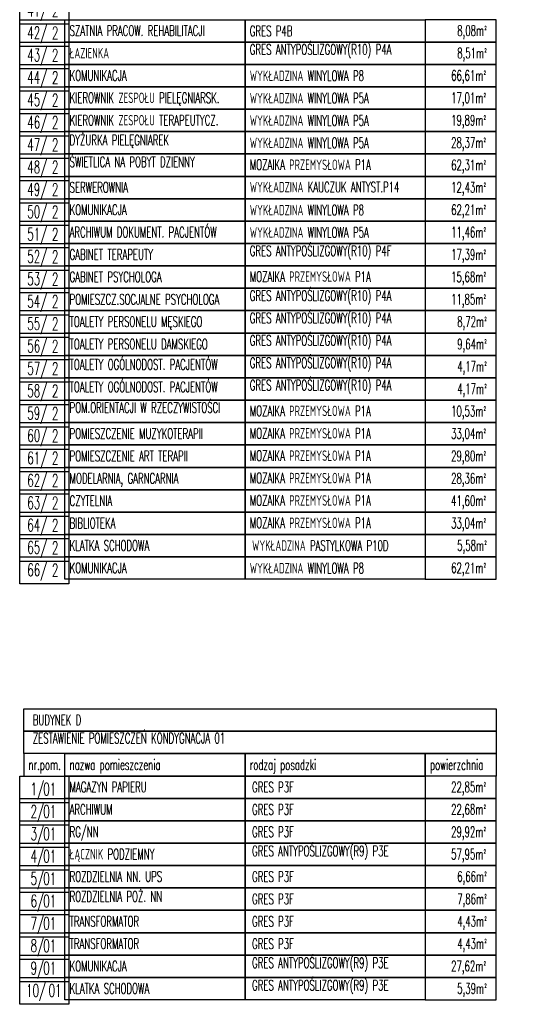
# Model space of a CAD drawing. Extents: x 41755 to 123924, y -112333 to 86187.
# Tile 178 of 256: x 95309 to 96111, y -9705 to -8121. Entities that reach past the tile are written whole.
import ezdxf
from ezdxf.enums import TextEntityAlignment as Align

# ---------------------------------------------------------------- set-up
doc = ezdxf.new("R2010")
doc.units = 0
doc.header["$LTSCALE"] = 50
doc.layers.get('0').update_dxf_attribs({"color": 101, "linetype": 'CONTINUOUS'})
doc.layers.add('Opis-pom', color=6, linetype='CONTINUOUS')
doc.layers.add('Opis_pom_ramka', color=6, linetype='CONTINUOUS')
doc.styles.add('KA wymiar', font='romans.shx', dxfattribs={"width": 0.6})

# ---------------------------------------------------------------- blocks, each defined once
blk = doc.blocks.new('_opis_pom_metka')
at = {"layer": 'Opis_pom_ramka'}
blk.add_lwpolyline([(-33.1, 0), (32.9, 0), (32.9, -36), (-33.1, -36)], close=True, dxfattribs=at)
at = {"style": 'KA wymiar', "width": 0.6}
blk.add_attdef('KO/', text='', height=16.8, dxfattribs=at).set_placement((3.5, -25.9), align=Align.RIGHT)
blk.add_attdef('NR', (3.8, -26.2), '', height=16.8, dxfattribs=at)

msp = doc.modelspace()

# ---------------------------------------------------------------- linework, layer by layer
at = {"layer": 'Opis_pom_ramka'}
for points in [[(95381.256, -8121.08), (95671.185, -8121.08), (95671.185, -8157.08), (95381.256, -8157.08)], [(95671.185, -8121.08), (95961.114, -8121.08), (95961.114, -8157.08), (95671.185, -8157.08)], [(95961.114, -8157.08), (96075.283, -8157.08), (96075.283, -8121.08), (95961.114, -8121.08)], [(95381.256, -8157.08), (95671.185, -8157.08), (95671.185, -8193.08), (95381.256, -8193.08)], [(95671.185, -8157.08), (95961.114, -8157.08), (95961.114, -8193.08), (95671.185, -8193.08)], [(95961.114, -8193.08), (96075.283, -8193.08), (96075.283, -8157.08), (95961.114, -8157.08)], [(95381.256, -8193.08), (95671.185, -8193.08), (95671.185, -8229.08), (95381.256, -8229.08)], [(95671.185, -8193.08), (95961.114, -8193.08), (95961.114, -8229.08), (95671.185, -8229.08)], [(95961.114, -8229.08), (96075.283, -8229.08), (96075.283, -8193.08), (95961.114, -8193.08)], [(95381.256, -8229.08), (95671.185, -8229.08), (95671.185, -8265.08), (95381.256, -8265.08)], [(95671.185, -8229.08), (95961.114, -8229.08), (95961.114, -8265.08), (95671.185, -8265.08)], [(95961.114, -8265.08), (96075.283, -8265.08), (96075.283, -8229.08), (95961.114, -8229.08)], [(95381.256, -8265.08), (95671.185, -8265.08), (95671.185, -8301.08), (95381.256, -8301.08)], [(95671.185, -8265.08), (95961.114, -8265.08), (95961.114, -8301.08), (95671.185, -8301.08)], [(95961.114, -8301.08), (96075.283, -8301.08), (96075.283, -8265.08), (95961.114, -8265.08)], [(95381.256, -8301.08), (95671.185, -8301.08), (95671.185, -8337.08), (95381.256, -8337.08)], [(95671.185, -8301.08), (95961.114, -8301.08), (95961.114, -8337.08), (95671.185, -8337.08)], [(95961.114, -8337.08), (96075.283, -8337.08), (96075.283, -8301.08), (95961.114, -8301.08)], [(95381.256, -8337.08), (95671.185, -8337.08), (95671.185, -8373.08), (95381.256, -8373.08)], [(95671.185, -8337.08), (95961.114, -8337.08), (95961.114, -8373.08), (95671.185, -8373.08)], [(95961.114, -8373.08), (96075.283, -8373.08), (96075.283, -8337.08), (95961.114, -8337.08)], [(95381.256, -8373.08), (95671.185, -8373.08), (95671.185, -8409.08), (95381.256, -8409.08)], [(95671.185, -8373.08), (95961.114, -8373.08), (95961.114, -8409.08), (95671.185, -8409.08)], [(95961.114, -8409.08), (96075.283, -8409.08), (96075.283, -8373.08), (95961.114, -8373.08)], [(95381.256, -8409.08), (95671.185, -8409.08), (95671.185, -8445.08), (95381.256, -8445.08)], [(95671.185, -8409.08), (95961.114, -8409.08), (95961.114, -8445.08), (95671.185, -8445.08)], [(95961.114, -8445.08), (96075.283, -8445.08), (96075.283, -8409.08), (95961.114, -8409.08)], [(95381.256, -8445.08), (95671.185, -8445.08), (95671.185, -8481.08), (95381.256, -8481.08)], [(95671.185, -8445.08), (95961.114, -8445.08), (95961.114, -8481.08), (95671.185, -8481.08)], [(95961.114, -8481.08), (96075.283, -8481.08), (96075.283, -8445.08), (95961.114, -8445.08)], [(95381.256, -8481.08), (95671.185, -8481.08), (95671.185, -8517.08), (95381.256, -8517.08)], [(95671.185, -8481.08), (95961.114, -8481.08), (95961.114, -8517.08), (95671.185, -8517.08)], [(95961.114, -8517.08), (96075.283, -8517.08), (96075.283, -8481.08), (95961.114, -8481.08)], [(95381.256, -8517.08), (95671.185, -8517.08), (95671.185, -8553.08), (95381.256, -8553.08)], [(95671.185, -8517.08), (95961.114, -8517.08), (95961.114, -8553.08), (95671.185, -8553.08)], [(95961.114, -8553.08), (96075.283, -8553.08), (96075.283, -8517.08), (95961.114, -8517.08)], [(95381.256, -8553.08), (95671.185, -8553.08), (95671.185, -8589.08), (95381.256, -8589.08)], [(95671.185, -8553.08), (95961.114, -8553.08), (95961.114, -8589.08), (95671.185, -8589.08)], [(95961.114, -8589.08), (96075.283, -8589.08), (96075.283, -8553.08), (95961.114, -8553.08)], [(95381.256, -8589.08), (95671.185, -8589.08), (95671.185, -8625.08), (95381.256, -8625.08)], [(95671.185, -8589.08), (95961.114, -8589.08), (95961.114, -8625.08), (95671.185, -8625.08)], [(95961.114, -8625.08), (96075.283, -8625.08), (96075.283, -8589.08), (95961.114, -8589.08)], [(95381.256, -8625.08), (95671.185, -8625.08), (95671.185, -8661.08), (95381.256, -8661.08)], [(95671.185, -8625.08), (95961.114, -8625.08), (95961.114, -8661.08), (95671.185, -8661.08)], [(95961.114, -8661.08), (96075.283, -8661.08), (96075.283, -8625.08), (95961.114, -8625.08)], [(95381.256, -8661.08), (95671.185, -8661.08), (95671.185, -8697.08), (95381.256, -8697.08)], [(95671.185, -8661.08), (95961.114, -8661.08), (95961.114, -8697.08), (95671.185, -8697.08)], [(95961.114, -8697.08), (96075.283, -8697.08), (96075.283, -8661.08), (95961.114, -8661.08)], [(95381.256, -8697.08), (95671.185, -8697.08), (95671.185, -8733.08), (95381.256, -8733.08)], [(95671.185, -8697.08), (95961.114, -8697.08), (95961.114, -8733.08), (95671.185, -8733.08)], [(95961.114, -8733.08), (96075.283, -8733.08), (96075.283, -8697.08), (95961.114, -8697.08)], [(95381.256, -8733.08), (95671.185, -8733.08), (95671.185, -8769.08), (95381.256, -8769.08)], [(95671.185, -8733.08), (95961.114, -8733.08), (95961.114, -8769.08), (95671.185, -8769.08)], [(95961.114, -8769.08), (96075.283, -8769.08), (96075.283, -8733.08), (95961.114, -8733.08)], [(95381.256, -8769.08), (95671.185, -8769.08), (95671.185, -8805.08), (95381.256, -8805.08)], [(95671.185, -8769.08), (95961.114, -8769.08), (95961.114, -8805.08), (95671.185, -8805.08)], [(95961.114, -8805.08), (96075.283, -8805.08), (96075.283, -8769.08), (95961.114, -8769.08)], [(95381.256, -8805.08), (95671.185, -8805.08), (95671.185, -8841.08), (95381.256, -8841.08)], [(95671.185, -8805.08), (95961.114, -8805.08), (95961.114, -8841.08), (95671.185, -8841.08)], [(95961.114, -8841.08), (96075.283, -8841.08), (96075.283, -8805.08), (95961.114, -8805.08)], [(95381.256, -8841.08), (95671.185, -8841.08), (95671.185, -8877.08), (95381.256, -8877.08)], [(95671.185, -8841.08), (95961.114, -8841.08), (95961.114, -8877.08), (95671.185, -8877.08)], [(95961.114, -8877.08), (96075.283, -8877.08), (96075.283, -8841.08), (95961.114, -8841.08)], [(95381.256, -8877.08), (95671.185, -8877.08), (95671.185, -8913.08), (95381.256, -8913.08)], [(95671.185, -8877.08), (95961.114, -8877.08), (95961.114, -8913.08), (95671.185, -8913.08)], [(95961.114, -8913.08), (96075.283, -8913.08), (96075.283, -8877.08), (95961.114, -8877.08)], [(95381.256, -8913.08), (95671.185, -8913.08), (95671.185, -8949.08), (95381.256, -8949.08)], [(95671.185, -8913.08), (95961.114, -8913.08), (95961.114, -8949.08), (95671.185, -8949.08)], [(95961.114, -8949.08), (96075.283, -8949.08), (96075.283, -8913.08), (95961.114, -8913.08)], [(95381.256, -8949.08), (95671.185, -8949.08), (95671.185, -8985.08), (95381.256, -8985.08)], [(95671.185, -8949.08), (95961.114, -8949.08), (95961.114, -8985.08), (95671.185, -8985.08)], [(95961.114, -8985.08), (96075.283, -8985.08), (96075.283, -8949.08), (95961.114, -8949.08)], [(95381.256, -8985.08), (95671.185, -8985.08), (95671.185, -9021.08), (95381.256, -9021.08)], [(95671.185, -8985.08), (95961.114, -8985.08), (95961.114, -9021.08), (95671.185, -9021.08)], [(95961.114, -9021.08), (96075.283, -9021.08), (96075.283, -8985.08), (95961.114, -8985.08)], [(95315.256, -9229.544), (96075.283, -9229.544), (96075.283, -9265.544), (95315.256, -9265.544)], [(95315.256, -9265.544), (96075.283, -9265.544), (96075.283, -9301.544), (95315.256, -9301.544)], [(95315.256, -9337.544), (95381.256, -9337.544), (95381.256, -9301.544), (95315.256, -9301.544)], [(95381.256, -9301.544), (95671.185, -9301.544), (95671.185, -9337.544), (95381.256, -9337.544)], [(95671.185, -9301.544), (95961.114, -9301.544), (95961.114, -9337.544), (95671.185, -9337.544)], [(95961.114, -9301.544), (96075.283, -9301.544), (96075.283, -9337.544), (95961.114, -9337.544)], [(95381.256, -9337.544), (95671.185, -9337.544), (95671.185, -9373.544), (95381.256, -9373.544)], [(95671.185, -9337.544), (95961.114, -9337.544), (95961.114, -9373.544), (95671.185, -9373.544)], [(95961.114, -9373.544), (96075.283, -9373.544), (96075.283, -9337.544), (95961.114, -9337.544)], [(95381.256, -9373.544), (95671.185, -9373.544), (95671.185, -9409.544), (95381.256, -9409.544)], [(95671.185, -9373.544), (95961.114, -9373.544), (95961.114, -9409.544), (95671.185, -9409.544)], [(95961.114, -9409.544), (96075.283, -9409.544), (96075.283, -9373.544), (95961.114, -9373.544)], [(95381.256, -9409.544), (95671.185, -9409.544), (95671.185, -9445.544), (95381.256, -9445.544)], [(95671.185, -9409.544), (95961.114, -9409.544), (95961.114, -9445.544), (95671.185, -9445.544)], [(95961.114, -9445.544), (96075.283, -9445.544), (96075.283, -9409.544), (95961.114, -9409.544)], [(95381.256, -9445.544), (95671.185, -9445.544), (95671.185, -9481.544), (95381.256, -9481.544)], [(95671.185, -9445.544), (95961.114, -9445.544), (95961.114, -9481.544), (95671.185, -9481.544)], [(95961.114, -9481.544), (96075.283, -9481.544), (96075.283, -9445.544), (95961.114, -9445.544)], [(95381.256, -9481.544), (95671.185, -9481.544), (95671.185, -9517.544), (95381.256, -9517.544)], [(95671.185, -9481.544), (95961.114, -9481.544), (95961.114, -9517.544), (95671.185, -9517.544)], [(95961.114, -9517.544), (96075.283, -9517.544), (96075.283, -9481.544), (95961.114, -9481.544)], [(95381.256, -9517.544), (95671.185, -9517.544), (95671.185, -9553.544), (95381.256, -9553.544)], [(95671.185, -9517.544), (95961.114, -9517.544), (95961.114, -9553.544), (95671.185, -9553.544)], [(95961.114, -9553.544), (96075.283, -9553.544), (96075.283, -9517.544), (95961.114, -9517.544)], [(95381.256, -9553.544), (95671.185, -9553.544), (95671.185, -9589.544), (95381.256, -9589.544)], [(95671.185, -9553.544), (95961.114, -9553.544), (95961.114, -9589.544), (95671.185, -9589.544)], [(95961.114, -9589.544), (96075.283, -9589.544), (96075.283, -9553.544), (95961.114, -9553.544)], [(95381.256, -9589.544), (95671.185, -9589.544), (95671.185, -9625.544), (95381.256, -9625.544)], [(95671.185, -9589.544), (95961.114, -9589.544), (95961.114, -9625.544), (95671.185, -9625.544)], [(95961.114, -9625.544), (96075.283, -9625.544), (96075.283, -9589.544), (95961.114, -9589.544)], [(95381.256, -9625.544), (95671.185, -9625.544), (95671.185, -9661.544), (95381.256, -9661.544)], [(95671.185, -9625.544), (95961.114, -9625.544), (95961.114, -9661.544), (95671.185, -9661.544)], [(95961.114, -9661.544), (96075.283, -9661.544), (96075.283, -9625.544), (95961.114, -9625.544)], [(95381.256, -9661.544), (95671.185, -9661.544), (95671.185, -9697.544), (95381.256, -9697.544)], [(95671.185, -9661.544), (95961.114, -9661.544), (95961.114, -9697.544), (95671.185, -9697.544)], [(95961.114, -9697.544), (96075.283, -9697.544), (96075.283, -9661.544), (95961.114, -9661.544)]]:
    msp.add_lwpolyline(points, close=True, dxfattribs=at)

# ---------------------------------------------------------------- block references
at = {"layer": 'Opis-pom'}
ref = msp.add_blockref('_opis_pom_metka', (95348.383, -8085.08), dxfattribs=dict(at, xscale=1.2, yscale=1.2, zscale=1.2))
ref.add_attrib('KO/', '41/', dxfattribs={"layer": '0', "height": 20.16, "style": 'KA wymiar', "width": 0.6}).set_placement((95353.089, -8116.122), align=Align.RIGHT)
ref.add_attrib('NR', '2', (95360.456, -8116.478), dxfattribs={"layer": '0', "height": 20.16, "style": 'KA wymiar', "width": 0.6})
ref = msp.add_blockref('_opis_pom_metka', (95348.383, -8121.08), dxfattribs=dict(at, xscale=1.2, yscale=1.2, zscale=1.2))
ref.add_attrib('KO/', '42/', dxfattribs={"layer": '0', "height": 20.16, "style": 'KA wymiar', "width": 0.6}).set_placement((95353.089, -8152.122), align=Align.RIGHT)
ref.add_attrib('NR', '2', (95360.456, -8152.478), dxfattribs={"layer": '0', "height": 20.16, "style": 'KA wymiar', "width": 0.6})
ref = msp.add_blockref('_opis_pom_metka', (95348.383, -8157.08), dxfattribs=dict(at, xscale=1.2, yscale=1.2, zscale=1.2))
ref.add_attrib('KO/', '43/', dxfattribs={"layer": '0', "height": 20.16, "style": 'KA wymiar', "width": 0.6}).set_placement((95353.089, -8188.122), align=Align.RIGHT)
ref.add_attrib('NR', '2', (95360.456, -8188.478), dxfattribs={"layer": '0', "height": 20.16, "style": 'KA wymiar', "width": 0.6})
ref = msp.add_blockref('_opis_pom_metka', (95348.383, -8193.08), dxfattribs=dict(at, xscale=1.2, yscale=1.2, zscale=1.2))
ref.add_attrib('KO/', '44/', dxfattribs={"layer": '0', "height": 20.16, "style": 'KA wymiar', "width": 0.6}).set_placement((95353.089, -8224.122), align=Align.RIGHT)
ref.add_attrib('NR', '2', (95360.456, -8224.478), dxfattribs={"layer": '0', "height": 20.16, "style": 'KA wymiar', "width": 0.6})
ref = msp.add_blockref('_opis_pom_metka', (95348.383, -8229.08), dxfattribs=dict(at, xscale=1.2, yscale=1.2, zscale=1.2))
ref.add_attrib('KO/', '45/', dxfattribs={"layer": '0', "height": 20.16, "style": 'KA wymiar', "width": 0.6}).set_placement((95353.089, -8260.122), align=Align.RIGHT)
ref.add_attrib('NR', '2', (95360.456, -8260.478), dxfattribs={"layer": '0', "height": 20.16, "style": 'KA wymiar', "width": 0.6})
ref = msp.add_blockref('_opis_pom_metka', (95348.383, -8265.08), dxfattribs=dict(at, xscale=1.2, yscale=1.2, zscale=1.2))
ref.add_attrib('KO/', '46/', dxfattribs={"layer": '0', "height": 20.16, "style": 'KA wymiar', "width": 0.6}).set_placement((95353.089, -8296.122), align=Align.RIGHT)
ref.add_attrib('NR', '2', (95360.456, -8296.478), dxfattribs={"layer": '0', "height": 20.16, "style": 'KA wymiar', "width": 0.6})
ref = msp.add_blockref('_opis_pom_metka', (95348.383, -8301.08), dxfattribs=dict(at, xscale=1.2, yscale=1.2, zscale=1.2))
ref.add_attrib('KO/', '47/', dxfattribs={"layer": '0', "height": 20.16, "style": 'KA wymiar', "width": 0.6}).set_placement((95353.089, -8332.122), align=Align.RIGHT)
ref.add_attrib('NR', '2', (95360.456, -8332.478), dxfattribs={"layer": '0', "height": 20.16, "style": 'KA wymiar', "width": 0.6})
ref = msp.add_blockref('_opis_pom_metka', (95348.383, -8337.08), dxfattribs=dict(at, xscale=1.2, yscale=1.2, zscale=1.2))
ref.add_attrib('KO/', '48/', dxfattribs={"layer": '0', "height": 20.16, "style": 'KA wymiar', "width": 0.6}).set_placement((95353.089, -8368.122), align=Align.RIGHT)
ref.add_attrib('NR', '2', (95360.456, -8368.478), dxfattribs={"layer": '0', "height": 20.16, "style": 'KA wymiar', "width": 0.6})
ref = msp.add_blockref('_opis_pom_metka', (95348.383, -8373.08), dxfattribs=dict(at, xscale=1.2, yscale=1.2, zscale=1.2))
ref.add_attrib('KO/', '49/', dxfattribs={"layer": '0', "height": 20.16, "style": 'KA wymiar', "width": 0.6}).set_placement((95353.089, -8404.122), align=Align.RIGHT)
ref.add_attrib('NR', '2', (95360.456, -8404.478), dxfattribs={"layer": '0', "height": 20.16, "style": 'KA wymiar', "width": 0.6})
ref = msp.add_blockref('_opis_pom_metka', (95348.383, -8409.08), dxfattribs=dict(at, xscale=1.2, yscale=1.2, zscale=1.2))
ref.add_attrib('KO/', '50/', dxfattribs={"layer": '0', "height": 20.16, "style": 'KA wymiar', "width": 0.6}).set_placement((95353.089, -8440.122), align=Align.RIGHT)
ref.add_attrib('NR', '2', (95360.456, -8440.478), dxfattribs={"layer": '0', "height": 20.16, "style": 'KA wymiar', "width": 0.6})
ref = msp.add_blockref('_opis_pom_metka', (95348.383, -8445.08), dxfattribs=dict(at, xscale=1.2, yscale=1.2, zscale=1.2))
ref.add_attrib('KO/', '51/', dxfattribs={"layer": '0', "height": 20.16, "style": 'KA wymiar', "width": 0.6}).set_placement((95353.089, -8476.122), align=Align.RIGHT)
ref.add_attrib('NR', '2', (95360.456, -8476.478), dxfattribs={"layer": '0', "height": 20.16, "style": 'KA wymiar', "width": 0.6})
ref = msp.add_blockref('_opis_pom_metka', (95348.383, -8481.08), dxfattribs=dict(at, xscale=1.2, yscale=1.2, zscale=1.2))
ref.add_attrib('KO/', '52/', dxfattribs={"layer": '0', "height": 20.16, "style": 'KA wymiar', "width": 0.6}).set_placement((95353.089, -8512.122), align=Align.RIGHT)
ref.add_attrib('NR', '2', (95360.456, -8512.478), dxfattribs={"layer": '0', "height": 20.16, "style": 'KA wymiar', "width": 0.6})
ref = msp.add_blockref('_opis_pom_metka', (95348.383, -8517.08), dxfattribs=dict(at, xscale=1.2, yscale=1.2, zscale=1.2))
ref.add_attrib('KO/', '53/', dxfattribs={"layer": '0', "height": 20.16, "style": 'KA wymiar', "width": 0.6}).set_placement((95353.089, -8548.122), align=Align.RIGHT)
ref.add_attrib('NR', '2', (95360.456, -8548.478), dxfattribs={"layer": '0', "height": 20.16, "style": 'KA wymiar', "width": 0.6})
ref = msp.add_blockref('_opis_pom_metka', (95348.383, -8553.08), dxfattribs=dict(at, xscale=1.2, yscale=1.2, zscale=1.2))
ref.add_attrib('KO/', '54/', dxfattribs={"layer": '0', "height": 20.16, "style": 'KA wymiar', "width": 0.6}).set_placement((95353.089, -8584.122), align=Align.RIGHT)
ref.add_attrib('NR', '2', (95360.456, -8584.478), dxfattribs={"layer": '0', "height": 20.16, "style": 'KA wymiar', "width": 0.6})
ref = msp.add_blockref('_opis_pom_metka', (95348.383, -8589.08), dxfattribs=dict(at, xscale=1.2, yscale=1.2, zscale=1.2))
ref.add_attrib('KO/', '55/', dxfattribs={"layer": '0', "height": 20.16, "style": 'KA wymiar', "width": 0.6}).set_placement((95353.089, -8620.122), align=Align.RIGHT)
ref.add_attrib('NR', '2', (95360.456, -8620.478), dxfattribs={"layer": '0', "height": 20.16, "style": 'KA wymiar', "width": 0.6})
ref = msp.add_blockref('_opis_pom_metka', (95348.383, -8625.08), dxfattribs=dict(at, xscale=1.2, yscale=1.2, zscale=1.2))
ref.add_attrib('KO/', '56/', dxfattribs={"layer": '0', "height": 20.16, "style": 'KA wymiar', "width": 0.6}).set_placement((95353.089, -8656.122), align=Align.RIGHT)
ref.add_attrib('NR', '2', (95360.456, -8656.478), dxfattribs={"layer": '0', "height": 20.16, "style": 'KA wymiar', "width": 0.6})
ref = msp.add_blockref('_opis_pom_metka', (95348.383, -8661.08), dxfattribs=dict(at, xscale=1.2, yscale=1.2, zscale=1.2))
ref.add_attrib('KO/', '57/', dxfattribs={"layer": '0', "height": 20.16, "style": 'KA wymiar', "width": 0.6}).set_placement((95353.089, -8692.122), align=Align.RIGHT)
ref.add_attrib('NR', '2', (95360.456, -8692.478), dxfattribs={"layer": '0', "height": 20.16, "style": 'KA wymiar', "width": 0.6})
ref = msp.add_blockref('_opis_pom_metka', (95348.383, -8697.08), dxfattribs=dict(at, xscale=1.2, yscale=1.2, zscale=1.2))
ref.add_attrib('KO/', '58/', dxfattribs={"layer": '0', "height": 20.16, "style": 'KA wymiar', "width": 0.6}).set_placement((95353.089, -8728.122), align=Align.RIGHT)
ref.add_attrib('NR', '2', (95360.456, -8728.478), dxfattribs={"layer": '0', "height": 20.16, "style": 'KA wymiar', "width": 0.6})
ref = msp.add_blockref('_opis_pom_metka', (95348.383, -8733.08), dxfattribs=dict(at, xscale=1.2, yscale=1.2, zscale=1.2))
ref.add_attrib('KO/', '59/', dxfattribs={"layer": '0', "height": 20.16, "style": 'KA wymiar', "width": 0.6}).set_placement((95353.089, -8764.122), align=Align.RIGHT)
ref.add_attrib('NR', '2', (95360.456, -8764.478), dxfattribs={"layer": '0', "height": 20.16, "style": 'KA wymiar', "width": 0.6})
ref = msp.add_blockref('_opis_pom_metka', (95348.383, -8769.08), dxfattribs=dict(at, xscale=1.2, yscale=1.2, zscale=1.2))
ref.add_attrib('KO/', '60/', dxfattribs={"layer": '0', "height": 20.16, "style": 'KA wymiar', "width": 0.6}).set_placement((95353.089, -8800.122), align=Align.RIGHT)
ref.add_attrib('NR', '2', (95360.456, -8800.478), dxfattribs={"layer": '0', "height": 20.16, "style": 'KA wymiar', "width": 0.6})
ref = msp.add_blockref('_opis_pom_metka', (95348.383, -8805.08), dxfattribs=dict(at, xscale=1.2, yscale=1.2, zscale=1.2))
ref.add_attrib('KO/', '61/', dxfattribs={"layer": '0', "height": 20.16, "style": 'KA wymiar', "width": 0.6}).set_placement((95353.089, -8836.122), align=Align.RIGHT)
ref.add_attrib('NR', '2', (95360.456, -8836.478), dxfattribs={"layer": '0', "height": 20.16, "style": 'KA wymiar', "width": 0.6})
ref = msp.add_blockref('_opis_pom_metka', (95348.383, -8841.08), dxfattribs=dict(at, xscale=1.2, yscale=1.2, zscale=1.2))
ref.add_attrib('KO/', '62/', dxfattribs={"layer": '0', "height": 20.16, "style": 'KA wymiar', "width": 0.6}).set_placement((95353.089, -8872.122), align=Align.RIGHT)
ref.add_attrib('NR', '2', (95360.456, -8872.478), dxfattribs={"layer": '0', "height": 20.16, "style": 'KA wymiar', "width": 0.6})
ref = msp.add_blockref('_opis_pom_metka', (95348.383, -8877.08), dxfattribs=dict(at, xscale=1.2, yscale=1.2, zscale=1.2))
ref.add_attrib('KO/', '63/', dxfattribs={"layer": '0', "height": 20.16, "style": 'KA wymiar', "width": 0.6}).set_placement((95353.089, -8908.122), align=Align.RIGHT)
ref.add_attrib('NR', '2', (95360.456, -8908.478), dxfattribs={"layer": '0', "height": 20.16, "style": 'KA wymiar', "width": 0.6})
ref = msp.add_blockref('_opis_pom_metka', (95348.383, -8913.08), dxfattribs=dict(at, xscale=1.2, yscale=1.2, zscale=1.2))
ref.add_attrib('KO/', '64/', dxfattribs={"layer": '0', "height": 20.16, "style": 'KA wymiar', "width": 0.6}).set_placement((95353.089, -8944.122), align=Align.RIGHT)
ref.add_attrib('NR', '2', (95360.456, -8944.478), dxfattribs={"layer": '0', "height": 20.16, "style": 'KA wymiar', "width": 0.6})
ref = msp.add_blockref('_opis_pom_metka', (95348.383, -8949.08), dxfattribs=dict(at, xscale=1.2, yscale=1.2, zscale=1.2))
ref.add_attrib('KO/', '65/', dxfattribs={"layer": '0', "height": 20.16, "style": 'KA wymiar', "width": 0.6}).set_placement((95353.089, -8980.122), align=Align.RIGHT)
ref.add_attrib('NR', '2', (95360.456, -8980.478), dxfattribs={"layer": '0', "height": 20.16, "style": 'KA wymiar', "width": 0.6})
ref = msp.add_blockref('_opis_pom_metka', (95348.383, -8985.08), dxfattribs=dict(at, xscale=1.2, yscale=1.2, zscale=1.2))
ref.add_attrib('KO/', '66/', dxfattribs={"layer": '0', "height": 20.16, "style": 'KA wymiar', "width": 0.6}).set_placement((95353.089, -9016.122), align=Align.RIGHT)
ref.add_attrib('NR', '2', (95360.456, -9016.478), dxfattribs={"layer": '0', "height": 20.16, "style": 'KA wymiar', "width": 0.6})
ref = msp.add_blockref('_opis_pom_metka', (95348.383, -9337.544), dxfattribs=dict(at, xscale=1.2, yscale=1.2, zscale=1.2))
ref.add_attrib('KO/', '1/', dxfattribs={"layer": '0', "height": 20.16, "style": 'KA wymiar', "width": 0.6}).set_placement((95348.004, -9368.585), align=Align.RIGHT)
ref.add_attrib('NR', '01', (95346.661, -9368.675), dxfattribs={"layer": '0', "height": 20.16, "style": 'KA wymiar', "width": 0.6})
ref = msp.add_blockref('_opis_pom_metka', (95348.383, -9373.544), dxfattribs=dict(at, xscale=1.2, yscale=1.2, zscale=1.2))
ref.add_attrib('KO/', '2/', dxfattribs={"layer": '0', "height": 20.16, "style": 'KA wymiar', "width": 0.6}).set_placement((95348.004, -9404.585), align=Align.RIGHT)
ref.add_attrib('NR', '01', (95346.661, -9404.675), dxfattribs={"layer": '0', "height": 20.16, "style": 'KA wymiar', "width": 0.6})
ref = msp.add_blockref('_opis_pom_metka', (95348.383, -9409.544), dxfattribs=dict(at, xscale=1.2, yscale=1.2, zscale=1.2))
ref.add_attrib('KO/', '3/', dxfattribs={"layer": '0', "height": 20.16, "style": 'KA wymiar', "width": 0.6}).set_placement((95348.004, -9440.585), align=Align.RIGHT)
ref.add_attrib('NR', '01', (95346.661, -9440.675), dxfattribs={"layer": '0', "height": 20.16, "style": 'KA wymiar', "width": 0.6})
ref = msp.add_blockref('_opis_pom_metka', (95348.383, -9445.544), dxfattribs=dict(at, xscale=1.2, yscale=1.2, zscale=1.2))
ref.add_attrib('KO/', '4/', dxfattribs={"layer": '0', "height": 20.16, "style": 'KA wymiar', "width": 0.6}).set_placement((95348.004, -9476.585), align=Align.RIGHT)
ref.add_attrib('NR', '01', (95346.661, -9476.675), dxfattribs={"layer": '0', "height": 20.16, "style": 'KA wymiar', "width": 0.6})
ref = msp.add_blockref('_opis_pom_metka', (95348.383, -9481.544), dxfattribs=dict(at, xscale=1.2, yscale=1.2, zscale=1.2))
ref.add_attrib('KO/', '5/', dxfattribs={"layer": '0', "height": 20.16, "style": 'KA wymiar', "width": 0.6}).set_placement((95348.004, -9512.585), align=Align.RIGHT)
ref.add_attrib('NR', '01', (95346.661, -9512.675), dxfattribs={"layer": '0', "height": 20.16, "style": 'KA wymiar', "width": 0.6})
ref = msp.add_blockref('_opis_pom_metka', (95348.383, -9517.544), dxfattribs=dict(at, xscale=1.2, yscale=1.2, zscale=1.2))
ref.add_attrib('KO/', '6/', dxfattribs={"layer": '0', "height": 20.16, "style": 'KA wymiar', "width": 0.6}).set_placement((95348.004, -9548.585), align=Align.RIGHT)
ref.add_attrib('NR', '01', (95346.661, -9548.675), dxfattribs={"layer": '0', "height": 20.16, "style": 'KA wymiar', "width": 0.6})
ref = msp.add_blockref('_opis_pom_metka', (95348.383, -9553.544), dxfattribs=dict(at, xscale=1.2, yscale=1.2, zscale=1.2))
ref.add_attrib('KO/', '7/', dxfattribs={"layer": '0', "height": 20.16, "style": 'KA wymiar', "width": 0.6}).set_placement((95348.004, -9584.585), align=Align.RIGHT)
ref.add_attrib('NR', '01', (95346.661, -9584.675), dxfattribs={"layer": '0', "height": 20.16, "style": 'KA wymiar', "width": 0.6})
ref = msp.add_blockref('_opis_pom_metka', (95348.383, -9589.544), dxfattribs=dict(at, xscale=1.2, yscale=1.2, zscale=1.2))
ref.add_attrib('KO/', '8/', dxfattribs={"layer": '0', "height": 20.16, "style": 'KA wymiar', "width": 0.6}).set_placement((95348.004, -9620.585), align=Align.RIGHT)
ref.add_attrib('NR', '01', (95346.661, -9620.675), dxfattribs={"layer": '0', "height": 20.16, "style": 'KA wymiar', "width": 0.6})
ref = msp.add_blockref('_opis_pom_metka', (95348.383, -9625.544), dxfattribs=dict(at, xscale=1.2, yscale=1.2, zscale=1.2))
ref.add_attrib('KO/', '9/', dxfattribs={"layer": '0', "height": 20.16, "style": 'KA wymiar', "width": 0.6}).set_placement((95348.004, -9656.585), align=Align.RIGHT)
ref.add_attrib('NR', '01', (95346.661, -9656.675), dxfattribs={"layer": '0', "height": 20.16, "style": 'KA wymiar', "width": 0.6})
ref = msp.add_blockref('_opis_pom_metka', (95348.383, -9661.544), dxfattribs=dict(at, xscale=1.2, yscale=1.2, zscale=1.2))
ref.add_attrib('KO/', '10/', dxfattribs={"layer": '0', "height": 20.16, "style": 'KA wymiar', "width": 0.6}).set_placement((95351.094, -9692.585), align=Align.RIGHT)
ref.add_attrib('NR', '01', (95355.12, -9692.675), dxfattribs={"layer": '0', "height": 20.16, "style": 'KA wymiar', "width": 0.6})

# ---------------------------------------------------------------- texts
at = {"layer": 'Opis-pom', "width": 2040.62113, "attachment_point": 1, "style": 'KA wymiar'}
for s, insert, char_height in [('SZATNIA PRACOW. REHABILITACJI', (95388.926, -8130.406), 16.78496), ('GRES P4B', (95678.854, -8130.882), 16.785), ('8,08m{\\fISOCPEUR|b0|i0|c238|p34;²}', (96012.604, -8130.406), 16.78496), ('ŁAZIENKA', (95388.926, -8166.406), 16.785), ('GRES ANTYPOŚLIZGOWY(R10) P4A', (95678.854, -8160.543), 16.78496), ('8,51m{\\fISOCPEUR|b0|i0|c238|p34;²}', (96012.604, -8166.406), 16.78496), ('KOMUNIKACJA', (95388.926, -8202.406), 16.78496), ('WYKŁADZINA WINYLOWA P8', (95678.854, -8202.882), 16.78496), ('66,61m{\\fISOCPEUR|b0|i0|c238|p34;²}', (96002.818, -8202.406), 16.78496), ('KIEROWNIK ZESPOŁU PIELĘGNIARSK.', (95388.926, -8238.406), 16.78496), ('17,01m{\\fISOCPEUR|b0|i0|c238|p34;²}', (96002.818, -8238.406), 16.78496), ('WYKŁADZINA WINYLOWA P5A', (95678.854, -8238.815), 16.78496), ('KIEROWNIK ZESPOŁU TERAPEUTYCZ.', (95388.926, -8274.406), 16.78496), ('WYKŁADZINA WINYLOWA P5A', (95678.854, -8274.815), 16.78496), ('19,89m{\\fISOCPEUR|b0|i0|c238|p34;²}', (96002.818, -8274.406), 16.78496), ('DYŻURKA PIELĘGNIAREK', (95388.926, -8306.368), 16.78496), ('WYKŁADZINA WINYLOWA P5A', (95678.854, -8310.815), 16.78496), ('28,37m{\\fISOCPEUR|b0|i0|c238|p34;²}', (96002.818, -8310.406), 16.78496), ('ŚWIETLICA NA POBYT DZIENNY', (95388.926, -8341.431), 16.78496), ('MOZAIKA PRZEMYSŁOWA P1A', (95678.854, -8345.915), 16.78496), ('62,31m{\\fISOCPEUR|b0|i0|c238|p34;²}', (96002.818, -8346.406), 16.78496), ('SERWEROWNIA', (95388.926, -8382.406), 16.78496), ('WYKŁADZINA KAUCZUK ANTYST.P14', (95678.854, -8381.915), 16.78496), ('12,43m{\\fISOCPEUR|b0|i0|c238|p34;²}', (96002.818, -8382.406), 16.78496), ('KOMUNIKACJA', (95388.926, -8418.406), 16.78496), ('WYKŁADZINA WINYLOWA P8', (95678.854, -8418.882), 16.78496), ('62,21m{\\fISOCPEUR|b0|i0|c238|p34;²}', (96002.818, -8418.406), 16.78496), ('ARCHIWUM DOKUMENT. PACJENTÓW', (95388.926, -8454.406), 16.78496), ('WYKŁADZINA WINYLOWA P5A', (95678.854, -8454.815), 16.78496), ('11,46m{\\fISOCPEUR|b0|i0|c238|p34;²}', (96002.818, -8454.406), 16.78496), ('GRES ANTYPOŚLIZGOWY(R10) P4F', (95678.854, -8484.543), 16.78496), ('17,39m{\\fISOCPEUR|b0|i0|c238|p34;²}', (96002.818, -8490.406), 16.78496), ('GABINET TERAPEUTY', (95388.926, -8490.406), 16.78496), ('GABINET PSYCHOLOGA', (95388.926, -8526.406), 16.78496), ('MOZAIKA PRZEMYSŁOWA P1A', (95678.854, -8525.915), 16.78496), ('15,68m{\\fISOCPEUR|b0|i0|c238|p34;²}', (96002.818, -8526.406), 16.78496), ('POMIESZCZ.SOCJALNE PSYCHOLOGA', (95388.926, -8562.406), 16.78496), ('GRES ANTYPOŚLIZGOWY(R10) P4A', (95678.854, -8556.543), 16.78496), ('11,85m{\\fISOCPEUR|b0|i0|c238|p34;²}', (96002.818, -8562.406), 16.78496), ('TOALETY PERSONELU MĘSKIEGO', (95388.926, -8598.406), 16.78496), ('GRES ANTYPOŚLIZGOWY(R10) P4A', (95678.854, -8592.543), 16.78496), ('8,72m{\\fISOCPEUR|b0|i0|c238|p34;²}', (96012.604, -8598.406), 16.78496), ('GRES ANTYPOŚLIZGOWY(R10) P4A', (95678.854, -8628.543), 16.78496), ('9,64m{\\fISOCPEUR|b0|i0|c238|p34;²}', (96012.604, -8634.406), 16.78496), ('TOALETY PERSONELU DAMSKIEGO', (95388.926, -8634.406), 16.78496), ('TOALETY OGÓLNODOST. PACJENTÓW', (95388.926, -8667.296), 16.78496), ('GRES ANTYPOŚLIZGOWY(R10) P4A', (95678.854, -8664.543), 16.78496), ('4,17m{\\fISOCPEUR|b0|i0|c238|p34;²}', (96012.604, -8670.406), 16.78496), ('TOALETY OGÓLNODOST. PACJENTÓW', (95388.926, -8703.296), 16.78496), ('GRES ANTYPOŚLIZGOWY(R10) P4A', (95678.854, -8700.543), 16.78496), ('4,17m{\\fISOCPEUR|b0|i0|c238|p34;²}', (96012.604, -8706.406), 16.78496), ('POM.ORIENTACJI W RZECZYWISTOŚCI', (95388.926, -8736.601), 16.78496), ('MOZAIKA PRZEMYSŁOWA P1A', (95678.854, -8741.915), 16.78496), ('10,53m{\\fISOCPEUR|b0|i0|c238|p34;²}', (96002.818, -8742.406), 16.78496), ('POMIESZCZENIE MUZYKOTERAPII', (95388.926, -8778.406), 16.78496), ('MOZAIKA PRZEMYSŁOWA P1A', (95678.854, -8777.915), 16.78496), ('33,04m{\\fISOCPEUR|b0|i0|c238|p34;²}', (96002.818, -8778.406), 16.78496), ('POMIESZCZENIE ART TERAPII', (95388.926, -8814.406), 16.78496), ('MOZAIKA PRZEMYSŁOWA P1A', (95678.854, -8813.915), 16.78496), ('29,80m{\\fISOCPEUR|b0|i0|c238|p34;²}', (96002.818, -8814.406), 16.78496), ('MODELARNIA, GARNCARNIA', (95388.926, -8850.406), 16.78496), ('MOZAIKA PRZEMYSŁOWA P1A', (95678.854, -8849.915), 16.78496), ('28,36m{\\fISOCPEUR|b0|i0|c238|p34;²}', (96002.818, -8850.406), 16.78496), ('MOZAIKA PRZEMYSŁOWA P1A', (95678.854, -8885.915), 16.78496), ('41,60m{\\fISOCPEUR|b0|i0|c238|p34;²}', (96002.818, -8886.406), 16.78496), ('CZYTELNIA', (95388.926, -8886.406), 16.785), ('BIBLIOTEKA', (95388.926, -8922.406), 16.785), ('MOZAIKA PRZEMYSŁOWA P1A', (95678.854, -8921.915), 16.78496), ('33,04m{\\fISOCPEUR|b0|i0|c238|p34;²}', (96002.818, -8922.406), 16.78496), ('KLATKA SCHODOWA', (95388.926, -8958.406), 16.78496), ('WYKŁADZINA PASTYLKOWA P10D', (95682.532, -8958.536), 16.78496), ('5,58m{\\fISOCPEUR|b0|i0|c238|p34;²}', (96012.604, -8958.406), 16.78496), ('KOMUNIKACJA', (95388.926, -8994.406), 16.78496), ('WYKŁADZINA WINYLOWA P8', (95678.854, -8994.882), 16.78496), ('62,21m{\\fISOCPEUR|b0|i0|c238|p34;²}', (96002.818, -8994.406), 16.78496), ('BUDYNEK D', (95329.689, -9239.148), 16.785), ('ZESTAWIENIE POMIESZCZEŃ KONDYGNACJA 01', (95329.689, -9268.31), 16.78496), ('22,85m{\\fISOCPEUR|b0|i0|c238|p34;²}', (96002.818, -9346.869), 16.78496), ('MAGAZYN PAPIERU', (95388.926, -9346.869), 16.78496), ('GRES P3F', (95682.532, -9346.999), 16.785), ('ARCHIWUM', (95388.926, -9382.869), 16.785), ('GRES P3F', (95682.532, -9382.999), 16.785), ('22,68m{\\fISOCPEUR|b0|i0|c238|p34;²}', (96002.818, -9382.869), 16.78496), ('RG/NN', (95388.926, -9418.869), 16.785), ('GRES P3F', (95682.532, -9418.999), 16.785), ('29,92m{\\fISOCPEUR|b0|i0|c238|p34;²}', (96002.818, -9418.869), 16.78496), ('ŁĄCZNIK PODZIEMNY', (95388.926, -9454.869), 16.78496), ('GRES ANTYPOŚLIZGOWY(R9) P3E', (95682.532, -9449.694), 16.78496), ('57,95m{\\fISOCPEUR|b0|i0|c238|p34;²}', (96002.818, -9454.869), 16.78496), ('ROZDZIELNIA NN. UPS', (95388.926, -9490.869), 16.78496), ('GRES P3F', (95682.532, -9490.999), 16.785), ('6,66m{\\fISOCPEUR|b0|i0|c238|p34;²}', (96012.604, -9490.869), 16.78496), ('ROZDZIELNIA POŻ. NN', (95388.926, -9522.94), 16.78496), ('GRES P3F', (95682.532, -9526.999), 16.785), ('7,86m{\\fISOCPEUR|b0|i0|c238|p34;²}', (96012.604, -9526.869), 16.78496), ('TRANSFORMATOR', (95388.926, -9562.869), 16.78496), ('GRES P3F', (95682.532, -9562.999), 16.785), ('4,43m{\\fISOCPEUR|b0|i0|c238|p34;²}', (96012.604, -9562.869), 16.78496), ('4,43m{\\fISOCPEUR|b0|i0|c238|p34;²}', (96012.604, -9598.869), 16.78496), ('TRANSFORMATOR', (95388.926, -9598.869), 16.78496), ('GRES P3F', (95682.532, -9598.999), 16.785), ('GRES ANTYPOŚLIZGOWY(R9) P3E', (95682.532, -9629.694), 16.78496), ('KOMUNIKACJA', (95388.926, -9634.869), 16.78496), ('27,62m{\\fISOCPEUR|b0|i0|c238|p34;²}', (96002.818, -9634.869), 16.78496), ('KLATKA SCHODOWA', (95388.926, -9670.869), 16.78496), ('GRES ANTYPOŚLIZGOWY(R9) P3E', (95682.532, -9665.694), 16.78496), ('5,39m{\\fISOCPEUR|b0|i0|c238|p34;²}', (96012.604, -9670.869), 16.78496)]:
    msp.add_mtext(s, dxfattribs=dict(at, insert=insert, char_height=char_height))
at = {"layer": 'Opis_pom_ramka', "width": 2040.62113, "attachment_point": 1, "style": 'KA wymiar'}
for s, insert, char_height in [('nazwa pomieszczenia', (95388.926, -9310.869), 16.78496), ('rodzaj posadzki', (95678.854, -9310.869), 16.78496), ('powierzchnia', (95968.783, -9310.869), 16.78496), ('nr.pom.', (95322.926, -9310.869), 16.785)]:
    msp.add_mtext(s, dxfattribs=dict(at, insert=insert, char_height=char_height))

doc.saveas('drawing.dxf')
